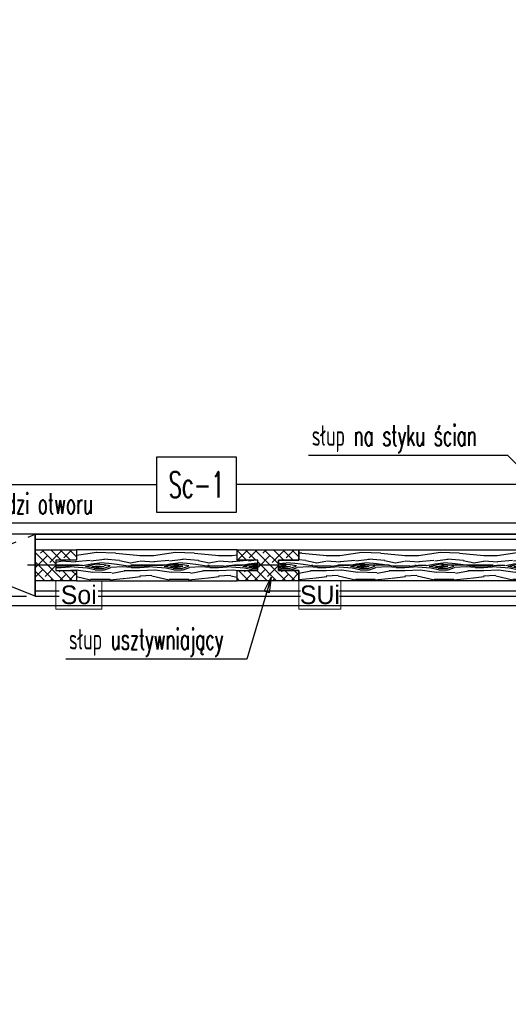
# Model space of a CAD drawing. Header units: centimetres. Extents: x 152786 to 159501, y -6718 to 1403.
# Tile 33 of 89: x 153489 to 153725, y -4289 to -3813. Entities that reach past the tile are written whole.
import ezdxf

# ---------------------------------------------------------------- set-up
doc = ezdxf.new("R2010")
doc.units = ezdxf.units.CM
doc.header["$LTSCALE"] = 0.1
doc.linetypes.add('DASHDOT', pattern=[1, 0.5, -0.25, 0, -0.25])
doc.linetypes.add('DASHEDX2', pattern=[38.1, 25.4, -12.7])
doc.layers.get('0').update_dxf_attribs({"color": 45})
doc.layers.add('A_opisy więźby', color=51, linetype='Continuous', lineweight=13)
doc.layers.add('HACZE', color=52, linetype='Continuous', lineweight=9)
for name, color, linetype in [('A_wymiary_zewn', 4, 'Continuous'), ('hatch_R&F', 4, 'Continuous'), ('opisy_PROKON', 3, 'Continuous'), ('opisy_prętów_R&F', 2, 'Continuous'), ('osie_R&F', 6, 'DASHDOT'), ('otwory_R&F', 8, 'DASHEDX2'), ('wymiary_R&F', 3, 'Continuous'), ('ściany_murowane_R&F', 13, 'Continuous')]:
    doc.layers.add(name, color=color, linetype=linetype)
doc.styles.add('1_100', font='romans.shx', dxfattribs={"width": 0.8})
doc.styles.add('arial', font='arial.ttf')
doc.styles.add('simplex 0.6', font='simplex.shx', dxfattribs={"width": 0.6})
doc.styles.add('TECH', font='FL Pismo Techniczne.ttf')
doc.dimstyles.new('1_100', dxfattribs={"dimscale": 1.5, "dimtxt": 10, "dimasz": 6, "dimexe": 0, "dimexo": 0, "dimgap": 1.5, "dimtad": 1, "dimdec": 1, "dimrnd": 1, "dimzin": 12, "dimdsep": 46, "dimtxsty": '1_100', "dimblk1": 'U1', "dimblk2": 'U1', "dimsah": 1, "dimcen": -6, "dimse1": 1, "dimse2": 1, "dimclrt": 2, "dimadec": 0, "dimazin": 0, "dimtfac": 0.072, "dimtdec": 1, "dimtix": 1, "dimtmove": 2, "dimatfit": 3, "dimldrblk": 'DOT', "dimfxl": 1, "dimtolj": 1, "dimtzin": 12, "dimarcsym": 0})
doc.dimstyles.new('1_100 ławy', dxfattribs={"dimtxt": 30, "dimasz": 18, "dimexe": 3, "dimexo": 3, "dimgap": -7, "dimtad": 1, "dimdec": 1, "dimrnd": 0.5, "dimzin": 9, "dimdsep": 46, "dimtxsty": 'arial', "dimblk": 'CLOSEDBLANK', "dimcen": 0.09, "dimadec": 0, "dimazin": 0, "dimtfac": 1, "dimtdec": 1, "dimtofl": 0, "dimtmove": 0, "dimatfit": 3, "dimldrblk": 'CLOSEDBLANK', "dimfxl": 1, "dimtvp": 1, "dimtolj": 1, "dimtzin": 0, "dimarcsym": 0})
doc.dimstyles.new('1_50 [mm] żelbet', dxfattribs={"dimtxt": 10, "dimasz": 0.5, "dimexe": 0.18, "dimexo": 0.0625, "dimgap": 3.5, "dimtad": 1, "dimlfac": 10, "dimrnd": 5, "dimdsep": 46, "dimtxsty": 'simplex 0.6', "dimblk1": 'KR', "dimblk2": 'KR', "dimsah": 1, "dimcen": 0.09, "dimse1": 1, "dimse2": 1, "dimclrd": 8, "dimadec": 0, "dimazin": 0, "dimtfac": 1, "dimtofl": 0, "dimtmove": 0, "dimatfit": 3, "dimfxl": 1, "dimtvp": 1, "dimtfill": 1, "dimtfillclr": 256, "dimtolj": 1, "dimtzin": 0, "dimarcsym": 0})

# ---------------------------------------------------------------- blocks, each defined once
blk = doc.blocks.new('U1')
for p, q in [((0, -1), (0, 1)), ((1.5, 0), (-1.5, 0))]:
    blk.add_line(p, q)
at = {"color": 2, "const_width": 0.1}
blk.add_lwpolyline([(-0.5, -0.5), (0.5, 0.5)], dxfattribs=at)
blk = doc.blocks.new('KR')
for p, q in [((0, -14), (0, 14)), ((-7, 0), (7, 0)), ((-4.95, -4.95), (4.95, 4.95))]:
    blk.add_line(p, q)
blk = doc.blocks.new('*D388')
at = {"layer": 'Defpoints', "color": 0, "transparency": 16777216}
for p in [(153765.03, -3735.94), (153765.03, -3805.2), (153128.51, -4076.71)]:
    blk.add_point(p, dxfattribs=at)
at = {"layer": 'wymiary_R&F', "color": 8, "lineweight": -2, "transparency": 16777216}
blk.add_line((153129.01, -3735.94), (153764.53, -3735.94), dxfattribs=at)
at = {"layer": 'wymiary_R&F', "color": 8, "linetype": 'ByBlock', "lineweight": -2, "transparency": 16777216, "xscale": 0.5, "yscale": 0.5, "zscale": 0.5, "rotation": 180}
blk.add_blockref('KR', (153128.51, -3735.94), dxfattribs=at)
at = {"layer": 'wymiary_R&F', "color": 8, "linetype": 'ByBlock', "lineweight": -2, "transparency": 16777216, "xscale": 0.5, "yscale": 0.5, "zscale": 0.5}
blk.add_blockref('KR', (153765.03, -3735.94), dxfattribs=at)
at = {"layer": 'wymiary_R&F', "color": 0, "transparency": 16777216, "insert": (153446.77, -3727.44), "char_height": 10, "attachment_point": 5, "style": 'simplex 0.6', "bg_fill": 3, "box_fill_scale": 1.1, "bg_fill_color": 256, "bg_fill_true_color": 13158600, "bg_fill_transparency": 0}
blk.add_mtext('\\A1;6365', dxfattribs=at)
blk = doc.blocks.new('osie_konstr_nadziemne')
at = {"layer": 'osie_R&F', "ltscale": 500}
blk.add_lwpolyline([(158369.1, -4076.71), (157012.51, -4076.71)], dxfattribs=at)
blk = doc.blocks.new('_ClosedBlank')
at = {"color": 0, "linetype": 'ByBlock', "lineweight": -2}
for p, q in [((-1, 0.167), (0, 0)), ((-1, 0.167), (-1, -0.167)), ((0, 0), (-1, -0.167))]:
    blk.add_line(p, q, dxfattribs=at)
blk = doc.blocks.new('*D441')
at = {"layer": 'Defpoints', "color": 0, "transparency": 16777216}
for p in [(153113.53, -4037.72), (153113.53, -4061.7), (154059.27, -4061.7)]:
    blk.add_point(p, dxfattribs=at)
at = {"layer": 'wymiary_R&F', "color": 0, "lineweight": -2, "transparency": 16777216}
for p, q in [((153593.58, -4024.47), (153554.93, -4024.47)), ((153554.93, -4024.47), (153554.93, -4050.97)), ((153593.58, -4050.97), (153593.58, -4024.47)), ((153113.53, -4058.7), (153113.53, -4034.72)), ((154059.27, -4058.7), (154059.27, -4034.72)), ((153123.53, -4037.72), (153554.93, -4037.72)), ((154049.27, -4037.72), (153593.58, -4037.72)), ((153554.93, -4050.97), (153593.58, -4050.97))]:
    blk.add_line(p, q, dxfattribs=at)
at = {"layer": 'wymiary_R&F', "color": 0, "linetype": 'ByBlock', "lineweight": -2, "transparency": 16777216, "xscale": 10, "yscale": 10, "zscale": 10, "rotation": 180}
blk.add_blockref('_ClosedBlank', (153113.53, -4037.72), dxfattribs=at)
at = {"layer": 'wymiary_R&F', "color": 0, "linetype": 'ByBlock', "lineweight": -2, "transparency": 16777216, "xscale": 10, "yscale": 10, "zscale": 10}
blk.add_blockref('_ClosedBlank', (154059.27, -4037.72), dxfattribs=at)
at = {"layer": 'wymiary_R&F', "transparency": 16777216, "insert": (153574.26, -4037.72), "char_height": 12.5, "attachment_point": 5, "style": 'simplex 0.6', "bg_fill": 3, "box_fill_scale": 1.1, "bg_fill_color": 256, "bg_fill_true_color": 13158600, "bg_fill_transparency": 0}
blk.add_mtext('\\A1;{\\C2;Sc-1}', dxfattribs=at)

msp = doc.modelspace()

# ---------------------------------------------------------------- hatches: boundary and pattern name
at = {"layer": 'hatch_R&F'}
h = msp.add_hatch(dxfattribs=at)
h.set_pattern_fill('ANSI38', color=256, angle=90)
h.set_pattern_definition([(135, (3857.341, 1646.1657), (-2.24506403, -2.24506403), []), (225, (3857.341, 1646.1657), (-2.24506403, -6.73519209), [7.9375, -4.7625])])
h.paths.add_polyline_path([(153496.1564, -4069.2003), (153516.1564, -4069.2003), (153516.1564, -4074.2003), (153506.1564, -4074.2003), (153506.1564, -4079.2003), (153516.1564, -4079.2003), (153516.1564, -4084.2003), (153496.1564, -4084.2003), (153496.1564, -4079.2003), (153496.1564, -4074.2003)])
h = msp.add_hatch(dxfattribs=at)
h.set_pattern_fill('WOOD8', color=256, scale=1.5)
h.set_pattern_definition([(349.6952, (3787.34, 1675.5027), (228.600036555, -38.09980505), [4.259694, -421.711222]), (0, (3791.53, 1674.74), (38.1, 38.1), [4.191, -33.909]), (18.4349, (3795.722, 1674.741), (76.2000172, 38.0999391), [3.6144705, -116.868283]), (172.875, (3799.151, 1675.8837), (266.70001447, -38.09993454), [3.071736, -304.1002935]), (174.8056, (3796.103, 1676.2647), (381.000025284, -38.09981744), [4.208298, -416.619957]), (194.0362, (3791.912, 1676.646), (-114.30002066, -38.09992533), [4.712703, -152.377597]), (9.4623, (3790.388, 1675.503), (190.50002997, 38.0999298), [2.3175465, -229.4357235]), (353.6598, (3792.674, 1675.8837), (-304.79997661, 38.10006039), [3.450108, -341.560061]), (185.7106, (3796.103, 1675.5027), (-342.89997768, -38.10005066), [3.8290125, -379.071264]), (168.6901, (3792.293, 1675.122), (152.40002937, -38.0999093), [1.942719, -192.329905]), (354.8056, (3783.911, 1675.1217), (-381.000025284, 38.09981744), [4.208298, -416.619957]), (348.6901, (3788.102, 1674.741), (-152.40002937, 38.0999093), [3.885438, -190.387186]), (0, (3791.912, 1673.98), (38.1, 38.1), [4.572, -33.528]), (20.556, (3796.484, 1673.9787), (190.50007021, 76.1998468), [3.255264, -322.271288]), (3.8141, (3799.532, 1675.1217), (533.39997427, 38.100233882), [5.727687, -567.04089]), (354.8056, (3805.247, 1675.5027), (-381.000025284, 38.09981744), [4.208298, -416.619957]), (0, (3809.438, 1675.12), (38.1, 38.1), [4.191, -33.909]), (5.1944, (3775.529, 1675.1217), (381.000025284, 38.09981744), [4.208298, -416.619957]), (354.8056, (3779.72, 1675.5027), (-381.000025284, 38.09981744), [4.208298, -416.619957]), (0, (3775.53, 1675.884), (38.1, 38.1), [2.286, -35.814]), (5.1944, (3777.815, 1675.8837), (381.000025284, 38.09981744), [4.208298, -416.619957]), (0, (3782.006, 1676.265), (38.1, 38.1), [3.81, -34.29]), (10.3048, (3785.816, 1676.2647), (-228.600036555, -38.09980505), [4.259694, -421.711222]), (5.1944, (3790.007, 1677.0267), (381.000025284, 38.09981744), [4.208298, -416.619957]), (354.8056, (3794.198, 1677.4077), (-381.000025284, 38.09981744), [4.208298, -416.619957]), (354.8056, (3798.389, 1677.0267), (-381.000025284, 38.09981744), [4.208298, -416.619957]), (351.8699, (3802.58, 1676.646), (-228.59999127, 38.09997482), [5.3881395, -264.019513]), (0, (3807.914, 1675.884), (38.1, 38.1), [5.715, -32.385]), (347.4712, (3806.39, 1653.0237), (190.50001162, -38.09998475), [3.5126295, -347.751997]), (354.2894, (3809.819, 1652.2617), (-342.89997768, 38.10005066), [3.8290125, -379.071264]), (8.1301, (3806.39, 1653.024), (228.59999127, 38.09997482), [2.6940885, -266.713602]), (9.4623, (3809.057, 1653.405), (190.50002997, 38.0999298), [4.6350555, -227.118177]), (0, (3775.53, 1654.167), (38.1, 38.1), [4.572, -33.528]), (350.5377, (3780.101, 1654.167), (-190.50002997, 38.0999298), [2.3175465, -229.4357235]), (201.8014, (3782.387, 1653.786), (114.30000984, 38.09999637), [2.0517615, -203.123025]), (192.9946, (3780.482, 1653.0237), (342.900029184, 76.199908), [5.083188, -503.234211]), (352.875, (3810.581, 1653.0237), (-266.70001447, 38.09993454), [3.071736, -304.1002935]), (7.125, (3810.581, 1653.0237), (266.70001447, 38.09993454), [3.071736, -304.1002935]), (0, (3775.53, 1653.405), (38.1, 38.1), [3.048, -35.052]), (194.0362, (3778.577, 1653.405), (-114.30002066, -38.09992533), [3.1418025, -153.948536]), (356.6335, (3783.911, 1654.5477), (-609.59997445, 38.10041802), [6.488202, -642.331443]), (357.7094, (3790.388, 1654.1667), (-914.400004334, 38.09983787), [9.53262, -943.729075]), (3.1798, (3799.913, 1653.7857), (647.700018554, 38.09965868), [6.8685915, -679.98895]), (9.4623, (3806.771, 1654.167), (190.50002997, 38.0999298), [6.952602, -224.800668]), (10.3048, (3775.529, 1650.7377), (-228.600036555, -38.09980505), [4.259694, -421.711222]), (15.9454, (3779.72, 1651.4997), (-152.40000495, -38.09999644), [5.5474365, -271.824755]), (0, (3785.054, 1653.024), (38.1, 38.1), [4.953, -33.147]), (351.8699, (3790.007, 1653.024), (-228.59999127, 38.09997482), [5.3881395, -264.019513]), (3.5763, (3795.341, 1652.2617), (571.50002525, 38.09964605), [6.1078875, -604.681557]), (351.2538, (3801.437, 1652.6427), (266.6999754, -38.100159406), [5.0112555, -496.115988]), (345.9638, (3806.39, 1651.881), (-114.30002066, 38.09992533), [4.712703, -152.377597]), (0, (3810.962, 1650.738), (38.1, 38.1), [2.667, -35.433]), (174.8056, (3783.911, 1654.5477), (381.000025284, -38.09981744), [8.416557, -412.411697]), (355.2364, (3775.529, 1656.8337), (-419.10003665, 38.099677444), [9.1756995, -449.60907]), (0, (3784.673, 1656.07), (38.1, 38.1), [8.763, -29.337]), (4.0856, (3793.436, 1656.0717), (495.300005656, 38.09985294), [10.695165, -524.0637855]), (0, (3804.104, 1656.834), (38.1, 38.1), [9.525, -28.575]), (7.125, (3775.529, 1648.8327), (266.70001447, 38.09993454), [9.2151705, -297.956859]), (6.3402, (3784.673, 1649.9757), (304.79997661, 38.10006039), [6.9002145, -338.109954]), (357.5104, (3791.531, 1650.7377), (-838.199979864, 38.100680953), [8.771268, -868.356607]), (353.4802, (3800.2939, 1650.3567), (-990.599992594, 114.299982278), [13.4217915, -1328.758531]), (3.0128, (3775.529, 1673.5977), (685.800000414, 38.100156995), [7.24902, -717.6529335]), (351.8699, (3782.768, 1673.979), (-228.59999127, 38.09997482), [8.0822295, -261.325462]), (357.6141, (3790.769, 1672.8357), (-876.300019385, 38.099342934), [9.1519245, -906.04147]), (10.6197, (3799.913, 1672.4547), (-419.099938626, -76.200307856), [6.2022225, -614.020819]), (0, (3806.01, 1673.598), (38.1, 38.1), [7.62, -30.48]), (356.8202, (3775.529, 1678.1697), (-647.700018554, 38.09965868), [6.8685915, -679.98895]), (6.009, (3782.387, 1677.7887), (-380.999991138, -38.09997376), [7.279005, -720.620466]), (6.7098, (3789.626, 1678.5507), (-342.900038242, -38.099767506), [6.5216535, -645.645267]), (354.2894, (3796.103, 1679.3127), (-342.89997768, 38.10005066), [7.6580235, -375.242252]), (347.9052, (3803.723, 1678.5507), (-342.899946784, 76.200256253), [5.4550815, -540.053898]), (9.4623, (3809.057, 1677.408), (190.50002997, 38.0999298), [4.6350555, -227.118177]), (3.8141, (3775.529, 1670.9307), (533.39997427, 38.100233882), [5.727687, -567.04089]), (347.1957, (3781.244, 1671.3117), (-495.299917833, 114.300282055), [8.595741, -850.979426]), (0, (3789.626, 1669.407), (38.1, 38.1), [9.525, -28.575]), (5.4403, (3799.151, 1669.4067), (-419.100012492, -38.099747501), [8.037195, -795.683181]), (6.7098, (3807.152, 1670.1687), (-342.900038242, -38.099767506), [6.5216535, -645.645267]), (0, (3775.53, 1680.837), (38.1, 38.1), [6.477, -31.623]), (8.1301, (3782.006, 1680.837), (228.59999127, 38.09997482), [10.776318, -258.6313725]), (357.6141, (3792.674, 1682.3607), (-876.300019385, 38.099342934), [9.1519245, -906.04147]), (354.4725, (3801.818, 1681.9797), (800.100066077, -76.199443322), [11.8661685, -1174.7515875]), (6.8428, (3775.529, 1646.1657), (-647.699976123, -76.200304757), [9.593352, -949.74015]), (0, (3785.054, 1647.31), (38.1, 38.1), [10.668, -27.432]), (356.3478, (3795.7219, 1647.3087), (-1181.100036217, 76.1995157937), [17.943423, -1776.400727]), (0, (3775.53, 1659.5), (38.1, 38.1), [9.144, -28.956]), (4.7636, (3784.673, 1659.5007), (419.10003665, 38.099677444), [9.1756995, -449.60907]), (358.1524, (3793.817, 1660.2627), (-1143.00001771, 38.099783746), [11.8171335, -1169.897228]), (357.2737, (3805.628, 1659.8817), (-762.000010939, 38.099848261), [8.0100675, -792.99656]), (354.8056, (3775.529, 1665.5967), (-381.000025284, 38.09981744), [8.416557, -412.411697]), (0, (3783.91, 1664.835), (38.1, 38.1), [12.192, -25.908]), (1.9092, (3796.103, 1664.8347), (1104.899963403, 38.100923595), [11.436363, -1132.1984595]), (3.5763, (3807.533, 1665.2157), (571.50002525, 38.09964605), [6.1078875, -604.681557])])
h.paths.add_polyline_path([(153516.1564, -4069.2003), (153516.1564, -4074.2003), (153506.1564, -4074.2003), (153506.1564, -4079.2003), (153516.1564, -4079.2003), (153516.1564, -4084.2003), (153593.8452, -4084.2003), (153593.8452, -4079.2003), (153603.8452, -4079.2134), (153603.8452, -4074.2134), (153593.8452, -4074.2003), (153593.8452, -4069.2003)])
h = msp.add_hatch(dxfattribs=at)
h.set_pattern_fill('ANSI38', color=256, angle=90)
h.set_pattern_definition([(135, (3965.03, 1646.1657), (-2.24506403, -2.24506403), []), (225, (3965.03, 1646.1657), (-2.24506403, -6.73519209), [7.9375, -4.7625])])
h.paths.add_polyline_path([(153593.8452, -4069.2003), (153623.8452, -4069.2003), (153623.8452, -4074.2003), (153613.8452, -4074.2003), (153613.8452, -4079.2003), (153623.8452, -4079.2003), (153623.8452, -4084.2003), (153593.8452, -4084.2003), (153593.8452, -4079.2003), (153603.8452, -4079.2003), (153603.8452, -4074.2003), (153593.8452, -4074.2003)])
h = msp.add_hatch(dxfattribs=at)
h.set_pattern_fill('WOOD8', color=256, scale=1.5)
h.set_pattern_definition([(349.6952, (3991.841, 1675.5027), (228.600036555, -38.09980505), [4.259694, -421.711222]), (0, (3996.032, 1674.74), (38.1, 38.1), [4.191, -33.909]), (18.4349, (4000.223, 1674.741), (76.2000172, 38.0999391), [3.6144705, -116.868283]), (172.875, (4003.652, 1675.8837), (266.70001447, -38.09993454), [3.071736, -304.1002935]), (174.8056, (4000.604, 1676.2647), (381.000025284, -38.09981744), [4.208298, -416.619957]), (194.0362, (3996.413, 1676.646), (-114.30002066, -38.09992533), [4.712703, -152.377597]), (9.4623, (3994.889, 1675.503), (190.50002997, 38.0999298), [2.3175465, -229.4357235]), (353.6598, (3997.175, 1675.8837), (-304.79997661, 38.10006039), [3.450108, -341.560061]), (185.7106, (4000.604, 1675.5027), (-342.89997768, -38.10005066), [3.8290125, -379.071264]), (168.6901, (3996.794, 1675.122), (152.40002937, -38.0999093), [1.942719, -192.329905]), (354.8056, (3988.412, 1675.1217), (-381.000025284, 38.09981744), [4.208298, -416.619957]), (348.6901, (3992.603, 1674.741), (-152.40002937, 38.0999093), [3.885438, -190.387186]), (0, (3996.413, 1673.98), (38.1, 38.1), [4.572, -33.528]), (20.556, (4000.985, 1673.9787), (190.50007021, 76.1998468), [3.255264, -322.271288]), (3.8141, (4004.033, 1675.1217), (533.39997427, 38.100233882), [5.727687, -567.04089]), (354.8056, (4009.748, 1675.5027), (-381.000025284, 38.09981744), [4.208298, -416.619957]), (0, (4013.94, 1675.12), (38.1, 38.1), [4.191, -33.909]), (5.1944, (3980.03, 1675.1217), (381.000025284, 38.09981744), [4.208298, -416.619957]), (354.8056, (3984.221, 1675.5027), (-381.000025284, 38.09981744), [4.208298, -416.619957]), (0, (3980.03, 1675.884), (38.1, 38.1), [2.286, -35.814]), (5.1944, (3982.316, 1675.8837), (381.000025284, 38.09981744), [4.208298, -416.619957]), (0, (3986.507, 1676.265), (38.1, 38.1), [3.81, -34.29]), (10.3048, (3990.317, 1676.2647), (-228.600036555, -38.09980505), [4.259694, -421.711222]), (5.1944, (3994.508, 1677.0267), (381.000025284, 38.09981744), [4.208298, -416.619957]), (354.8056, (3998.699, 1677.4077), (-381.000025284, 38.09981744), [4.208298, -416.619957]), (354.8056, (4002.89, 1677.0267), (-381.000025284, 38.09981744), [4.208298, -416.619957]), (351.8699, (4007.081, 1676.646), (-228.59999127, 38.09997482), [5.3881395, -264.019513]), (0, (4012.415, 1675.884), (38.1, 38.1), [5.715, -32.385]), (347.4712, (4010.891, 1653.0237), (190.50001162, -38.09998475), [3.5126295, -347.751997]), (354.2894, (4014.32, 1652.2617), (-342.89997768, 38.10005066), [3.8290125, -379.071264]), (8.1301, (4010.891, 1653.024), (228.59999127, 38.09997482), [2.6940885, -266.713602]), (9.4623, (4013.558, 1653.405), (190.50002997, 38.0999298), [4.6350555, -227.118177]), (0, (3980.03, 1654.167), (38.1, 38.1), [4.572, -33.528]), (350.5377, (3984.602, 1654.167), (-190.50002997, 38.0999298), [2.3175465, -229.4357235]), (201.8014, (3986.888, 1653.786), (114.30000984, 38.09999637), [2.0517615, -203.123025]), (192.9946, (3984.983, 1653.0237), (342.900029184, 76.199908), [5.083188, -503.234211]), (352.875, (4015.082, 1653.0237), (-266.70001447, 38.09993454), [3.071736, -304.1002935]), (7.125, (4015.082, 1653.0237), (266.70001447, 38.09993454), [3.071736, -304.1002935]), (0, (3980.03, 1653.405), (38.1, 38.1), [3.048, -35.052]), (194.0362, (3983.078, 1653.405), (-114.30002066, -38.09992533), [3.1418025, -153.948536]), (356.6335, (3988.412, 1654.5477), (-609.59997445, 38.10041802), [6.488202, -642.331443]), (357.7094, (3994.889, 1654.1667), (-914.400004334, 38.09983787), [9.53262, -943.729075]), (3.1798, (4004.414, 1653.7857), (647.700018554, 38.09965868), [6.8685915, -679.98895]), (9.4623, (4011.272, 1654.167), (190.50002997, 38.0999298), [6.952602, -224.800668]), (10.3048, (3980.03, 1650.7377), (-228.600036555, -38.09980505), [4.259694, -421.711222]), (15.9454, (3984.221, 1651.4997), (-152.40000495, -38.09999644), [5.5474365, -271.824755]), (0, (3989.555, 1653.024), (38.1, 38.1), [4.953, -33.147]), (351.8699, (3994.508, 1653.024), (-228.59999127, 38.09997482), [5.3881395, -264.019513]), (3.5763, (3999.842, 1652.2617), (571.50002525, 38.09964605), [6.1078875, -604.681557]), (351.2538, (4005.938, 1652.6427), (266.6999754, -38.100159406), [5.0112555, -496.115988]), (345.9638, (4010.891, 1651.881), (-114.30002066, 38.09992533), [4.712703, -152.377597]), (0, (4015.463, 1650.738), (38.1, 38.1), [2.667, -35.433]), (174.8056, (3988.412, 1654.5477), (381.000025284, -38.09981744), [8.416557, -412.411697]), (355.2364, (3980.03, 1656.8337), (-419.10003665, 38.099677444), [9.1756995, -449.60907]), (0, (3989.174, 1656.07), (38.1, 38.1), [8.763, -29.337]), (4.0856, (3997.937, 1656.0717), (495.300005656, 38.09985294), [10.695165, -524.0637855]), (0, (4008.605, 1656.834), (38.1, 38.1), [9.525, -28.575]), (7.125, (3980.03, 1648.8327), (266.70001447, 38.09993454), [9.2151705, -297.956859]), (6.3402, (3989.174, 1649.9757), (304.79997661, 38.10006039), [6.9002145, -338.109954]), (357.5104, (3996.032, 1650.7377), (-838.199979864, 38.100680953), [8.771268, -868.356607]), (353.4802, (4004.795, 1650.3567), (-990.599992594, 114.299982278), [13.4217915, -1328.758531]), (3.0128, (3980.03, 1673.5977), (685.800000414, 38.100156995), [7.24902, -717.6529335]), (351.8699, (3987.269, 1673.979), (-228.59999127, 38.09997482), [8.0822295, -261.325462]), (357.6141, (3995.27, 1672.8357), (-876.300019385, 38.099342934), [9.1519245, -906.04147]), (10.6197, (4004.414, 1672.4547), (-419.099938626, -76.200307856), [6.2022225, -614.020819]), (0, (4010.51, 1673.598), (38.1, 38.1), [7.62, -30.48]), (356.8202, (3980.03, 1678.1697), (-647.700018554, 38.09965868), [6.8685915, -679.98895]), (6.009, (3986.888, 1677.7887), (-380.999991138, -38.09997376), [7.279005, -720.620466]), (6.7098, (3994.127, 1678.5507), (-342.900038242, -38.099767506), [6.5216535, -645.645267]), (354.2894, (4000.604, 1679.3127), (-342.89997768, 38.10005066), [7.6580235, -375.242252]), (347.9052, (4008.224, 1678.5507), (-342.899946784, 76.200256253), [5.4550815, -540.053898]), (9.4623, (4013.558, 1677.408), (190.50002997, 38.0999298), [4.6350555, -227.118177]), (3.8141, (3980.03, 1670.9307), (533.39997427, 38.100233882), [5.727687, -567.04089]), (347.1957, (3985.745, 1671.3117), (-495.299917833, 114.300282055), [8.595741, -850.979426]), (0, (3994.127, 1669.407), (38.1, 38.1), [9.525, -28.575]), (5.4403, (4003.652, 1669.4067), (-419.100012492, -38.099747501), [8.037195, -795.683181]), (6.7098, (4011.653, 1670.1687), (-342.900038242, -38.099767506), [6.5216535, -645.645267]), (0, (3980.03, 1680.837), (38.1, 38.1), [6.477, -31.623]), (8.1301, (3986.507, 1680.837), (228.59999127, 38.09997482), [10.776318, -258.6313725]), (357.6141, (3997.175, 1682.3607), (-876.300019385, 38.099342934), [9.1519245, -906.04147]), (354.4725, (4006.319, 1681.9797), (800.100066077, -76.199443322), [11.8661685, -1174.7515875]), (6.8428, (3980.03, 1646.1657), (-647.699976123, -76.200304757), [9.593352, -949.74015]), (0, (3989.555, 1647.31), (38.1, 38.1), [10.668, -27.432]), (356.3478, (4000.223, 1647.3087), (-1181.100036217, 76.1995157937), [17.943423, -1776.400727]), (0, (3980.03, 1659.5), (38.1, 38.1), [9.144, -28.956]), (4.7636, (3989.174, 1659.5007), (419.10003665, 38.099677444), [9.1756995, -449.60907]), (358.1524, (3998.318, 1660.2627), (-1143.00001771, 38.099783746), [11.8171335, -1169.897228]), (357.2737, (4010.129, 1659.8817), (-762.000010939, 38.099848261), [8.0100675, -792.99656]), (354.8056, (3980.03, 1665.5967), (-381.000025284, 38.09981744), [8.416557, -412.411697]), (0, (3988.412, 1664.835), (38.1, 38.1), [12.192, -25.908]), (1.9092, (4000.604, 1664.8347), (1104.899963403, 38.100923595), [11.436363, -1132.1984595]), (3.5763, (4012.034, 1665.2157), (571.50002525, 38.09964605), [6.1078875, -604.681557])])
h.paths.add_polyline_path([(153875.1585, -4084.2003), (153875.1585, -4079.2003), (153885.1585, -4079.2003), (153885.1585, -4074.2003), (153875.1585, -4074.2003), (153875.1585, -4069.2003), (153623.8452, -4069.2003), (153623.8452, -4074.2003), (153613.8452, -4074.2134), (153613.8452, -4079.2134), (153623.8452, -4079.2003), (153623.8452, -4084.2003)])

# ---------------------------------------------------------------- linework, layer by layer
at = {"layer": 'A_opisy więźby'}
for points in [[(153528.4124, -4084.2003), (153528.4124, -4097.9731), (153506.1564, -4097.9731), (153506.1564, -4084.2003)], [(153644.1012, -4084.2003), (153644.1012, -4097.9731), (153623.8452, -4097.9731), (153623.8452, -4084.2003)]]:
    msp.add_lwpolyline(points, close=True, dxfattribs=at)
at = {"layer": 'HACZE'}
msp.add_line((153603.8452, -4074.2003), (153603.8452, -4074.2003), dxfattribs=at)
at = {"layer": 'otwory_R&F', "ltscale": 5}
for p, q in [((153496.1583, -4091.7134), (153422.1564, -4061.7003)), ((153422.1583, -4091.7134), (153496.1564, -4061.7003))]:
    msp.add_line(p, q, dxfattribs=at)
msp.add_lwpolyline([(153422.1583, -4091.7134), (153496.1583, -4091.7134), (153496.1564, -4061.7003), (153422.1564, -4061.7003)], close=True, dxfattribs=at)
at = {"layer": 'ściany_murowane_R&F', "color": 6, "lineweight": -3, "ltscale": 0.5}
for points in [[(153108.0341, -4056.2003), (153747.0341, -4056.2003), (153747.0341, -4056.2003), (153747.0341, -4056.2003), (153747.0341, -4056.2003), (153747.0341, -4056.2003), (153747.0341, -3787.2003), (154031.0341, -3787.2003), (154031.0341, -4056.2003), (154031.0341, -4056.2003), (154031.0341, -4056.2003), (154031.0341, -4056.2003), (154031.0341, -4056.2003), (154060.939, -4056.2003), (154275.4303, -4200.0698), (154275.4303, -4420.7926), (154275.4303, -4420.7926), (154275.4303, -4420.7926), (154275.4303, -4420.7926), (154275.4303, -4420.7926), (154047.9378, -4553.2003), (153108.0341, -4553.2003)], [(153143.5341, -4245.2003), (153148.0341, -4245.2003), (153148.0341, -4096.2003), (153884.5049, -4096.2003), (153884.5049, -4091.7003)]]:
    msp.add_lwpolyline(points, dxfattribs=at)
at = {"layer": 'ściany_murowane_R&F', "color": 4, "lineweight": -3, "ltscale": 0.5}
for points in [[(154023.0341, -3876.7003), (154023.0341, -3795.2003), (153755.0341, -3795.2003), (153755.0341, -4064.2003), (153496.1564, -4064.2003), (153496.1564, -4061.7003), (153752.5341, -4061.7003), (153752.5341, -3792.7003), (154025.5341, -3792.7003), (154025.5341, -3876.7003)], [(153892.8866, -4089.2003), (153496.1564, -4089.2003), (153496.1564, -4091.7003), (153892.8866, -4091.7003)]]:
    msp.add_lwpolyline(points, close=True, dxfattribs=at)
msp.add_lwpolyline([(154000.5341, -3876.7003), (154025.5341, -3876.7003), (154025.5341, -3792.7003), (153752.5341, -3792.7003), (153752.5341, -4061.7003), (153496.1564, -4061.7003), (153496.1564, -4091.7003), (153892.8866, -4091.7003), (153892.8866, -4061.7003), (153777.5341, -4061.7003), (153777.5341, -3817.7003), (154000.5341, -3817.7003), (154000.5341, -3876.7003)], dxfattribs=at)
at = {"layer": 'ściany_murowane_R&F', "lineweight": -3, "ltscale": 0.5}
msp.add_lwpolyline([(153496.1564, -4069.2003), (153516.1564, -4069.2003), (153516.1564, -4074.2003), (153506.1564, -4074.2003), (153506.1564, -4079.2003), (153516.1564, -4079.2003), (153516.1564, -4084.2003), (153496.1564, -4084.2003), (153496.1564, -4079.2003), (153496.1564, -4079.2003), (153496.1564, -4074.2003), (153496.1564, -4074.2003), (153496.1564, -4069.2003)], dxfattribs=at)
at = {"layer": 'ściany_murowane_R&F', "color": 3, "lineweight": -3, "ltscale": 0.5}
for points in [[(153593.8452, -4069.2003), (153516.1564, -4069.2003), (153516.1564, -4074.2003), (153506.1564, -4074.2003), (153506.1564, -4079.2003), (153516.1564, -4079.2003), (153516.1564, -4084.2003), (153593.8452, -4084.2003), (153593.8452, -4079.2003), (153603.8452, -4079.2003), (153603.8452, -4074.2003), (153593.8452, -4074.2003)], [(153623.8452, -4069.2003), (153872.8866, -4069.2003), (153872.8866, -4074.2003), (153882.8866, -4074.2003), (153882.8866, -4079.2003), (153872.8866, -4079.2003), (153872.8866, -4084.2003), (153623.8452, -4084.2003), (153623.8452, -4079.2003), (153613.8452, -4079.2003), (153613.8452, -4074.2003), (153623.8452, -4074.2003)]]:
    msp.add_lwpolyline(points, close=True, dxfattribs=at)
at = {"layer": 'ściany_murowane_R&F', "color": 2, "lineweight": -3, "ltscale": 0.5}
msp.add_lwpolyline([(153593.8452, -4069.2003), (153623.8452, -4069.2003), (153623.8452, -4074.2003), (153613.8452, -4074.2003), (153613.8452, -4079.2003), (153623.8452, -4079.2003), (153623.8452, -4084.2003), (153593.8452, -4084.2003), (153593.8452, -4079.2003), (153603.8452, -4079.2003), (153603.8452, -4074.2003), (153593.8452, -4074.2003), (153593.8452, -4069.2003)], dxfattribs=at)

# ---------------------------------------------------------------- texts
at = {"layer": 'opisy_prętów_R&F', "color": 3, "style": 'simplex 0.6', "width": 0.6}
for s, p in [('obustronne zabez. krawędzi otworu', (153380.3852, -4051.9095)), ('słup usztywniający', (153512.4572, -4117.4825))]:
    msp.add_text(s, height=10, dxfattribs=at).set_placement(p)

# ---------------------------------------------------------------- leaders
at = {"layer": 'opisy_PROKON', "color": 8}
msp.add_leader([(153610.3421, -4082.4661), (153598.5895, -4122.1611), (153510.9025, -4122.1611)], dimstyle='1_100', override={"dimasz": 5, "dimtad": 0, "dimldrblk": 'ClosedBlank'}, dxfattribs=at)

# ---------------------------------------------------------------- next in the draw order: dimensions: what is measured, and where the dimension line sits
at = {"layer": 'wymiary_R&F'}
dim = msp.add_linear_dim(base=(153765.0341, -3735.936), p1=(153128.5121, -4076.7134), p2=(153765.0341, -3805.2003), dimstyle='1_50 [mm] żelbet', override={"dimtxsty": 'simplex 0.6'}, dxfattribs=at)
dim.commit()
dim.dimension.update_dxf_attribs({"geometry": '*D388', "text_midpoint": (153446.7731, -3727.436)})

# ---------------------------------------------------------------- next in the draw order: block references
at = {"layer": 'A_wymiary_zewn'}
msp.add_blockref('osie_konstr_nadziemne', (-4000, 0), dxfattribs=at)

# ---------------------------------------------------------------- next in the draw order: texts
at = {"layer": 'A_opisy więźby', "char_height": 9, "width": 18.756, "attachment_point": 5, "style": 'TECH', "bg_fill": 3, "box_fill_scale": 1, "bg_fill_color": 1, "bg_fill_transparency": 0}
for s, insert in [('Soi', (153517.2183, -4091.0867)), ('SUi', (153633.9732, -4091.0867))]:
    msp.add_mtext(s, dxfattribs=dict(at, insert=insert))

# ---------------------------------------------------------------- next in the draw order: dimensions: what is measured, and where the dimension line sits
at = {"layer": 'wymiary_R&F'}
dim = msp.add_linear_dim(base=(153113.5341, -4037.7183), p1=(154059.2653, -4061.7003), p2=(153113.5341, -4061.7003), angle=180, text='{\\C2;Sc-1}', dimstyle='1_100 ławy', override={"dimtxt": 12.5, "dimasz": 10, "dimtad": 0, "dimtxsty": 'simplex 0.6', "dimblk1": 'ClosedBlank', "dimblk2": 'ClosedBlank', "dimclrt": 256, "dimtmove": 2, "dimtfill": 1, "dimtfillclr": 7, "dimtolj": 1}, dxfattribs=at)
dim.commit()
dim.dimension.update_dxf_attribs({"geometry": '*D441', "text_midpoint": (153574.2559, -4037.7183), "dimtype": 160})

# ---------------------------------------------------------------- next in the draw order: texts
at = {"layer": 'opisy_prętów_R&F', "color": 3, "style": 'simplex 0.6', "width": 0.6}
msp.add_text('słup na styku ścian', height=10, dxfattribs=at).set_placement((153630.0287, -4018.9161))

# ---------------------------------------------------------------- next in the draw order: leaders
at = {"layer": 'opisy_PROKON', "color": 8}
msp.add_leader([(153757.5341, -4057.0334), (153725.0205, -4023.5947), (153628.4741, -4023.5947)], dimstyle='1_100', override={"dimasz": 5, "dimtad": 0, "dimldrblk": 'ClosedBlank'}, dxfattribs=at)

doc.saveas('drawing.dxf')
